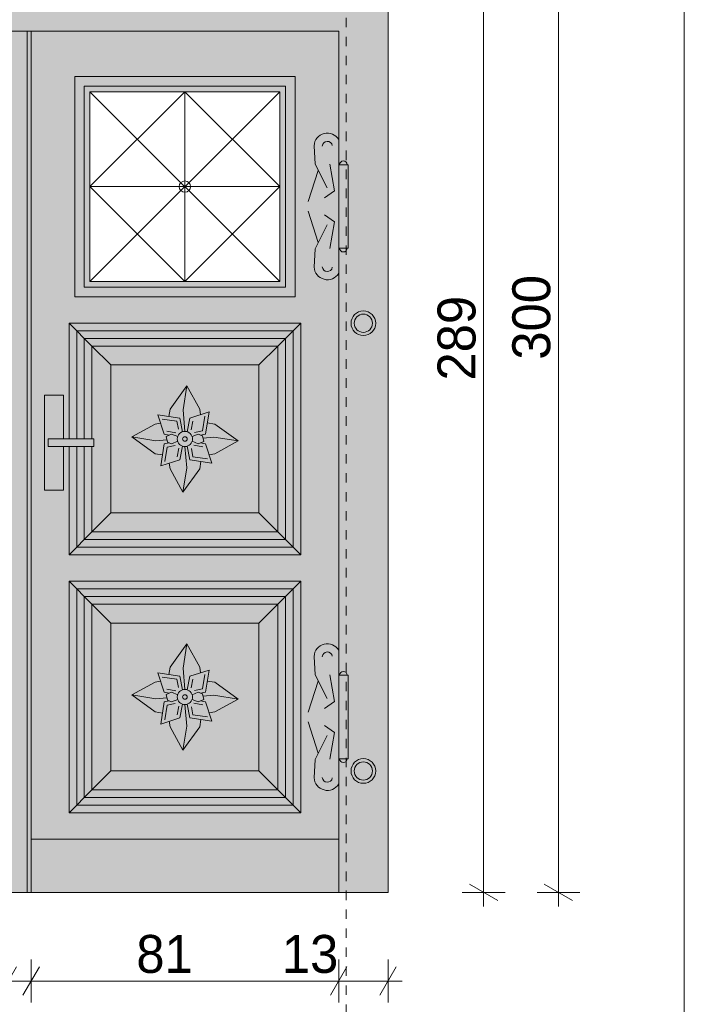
# Model space of a CAD drawing. Extents: x -11111 to 69739, y 5521 to 20371.
# Tile 14 of 19: x 56434 to 58184, y 15633 to 18228. Entities that reach past the tile are written whole.
import ezdxf

# ---------------------------------------------------------------- set-up
doc = ezdxf.new("R2010")
doc.units = 0
doc.header["$MEASUREMENT"] = 0
doc.linetypes.add('Hidden Line', pattern=[50, 25, -25])
for name, color, linetype, lineweight in [('Arch okna_Nr_Pióra__1', 7, 'Continuous', 25), ('Arch opisy_Nr_Pióra__21', 7, 'Continuous', 13), ('Arch wymiary_Nr_Pióra__5', 7, 'Continuous', 13), ('INWENT. DRZWI_Nr_Pióra__21', 7, 'Continuous', 13), ('Istniejące schody_Nr_Pióra__21', 7, 'Continuous', 13)]:
    doc.layers.add(name, color=color, linetype=linetype, lineweight=lineweight)
for name, color, linetype, lineweight, true_color in [('Arch okna_Nr_Pióra__14', 7, 'Continuous', 18, 0xbd8b17), ('INWENT. DRZWI_Nr_Pióra__2', 7, 'Continuous', 13, 0x7f7f7f), ('INWENT.ŚCIANY_Nr_Pióra__3', 7, 'Continuous', 18, 0xff6600)]:
    doc.layers.add(name, color=color, linetype=linetype, lineweight=lineweight, true_color=true_color)
doc.layers.add('Arch wymiary', color=7, linetype='Continuous')
doc.styles.add('GENERATED_STYLE_1', font='txt')
doc.dimstyles.new('GENERATED_STYLE__1', dxfattribs={"dimtxt": 100, "dimasz": 57, "dimexe": 0.18, "dimexo": 0, "dimgap": 0.09, "dimtad": 1, "dimdec": 0, "dimlfac": 0.1, "dimzin": 0, "dimdsep": 46, "dimtxsty": 'GENERATED_STYLE_1', "dimblk": 'ARROWHEAD_2', "dimblk1": 'ARROWHEAD_2', "dimblk2": 'ARROWHEAD_2', "dimcen": 0.09, "dimclrd": 7, "dimclre": 7, "dimclrt": 7, "dimadec": 0, "dimazin": 0, "dimtfac": 1, "dimtdec": 4, "dimtmove": 0, "dimatfit": 3, "dimfxl": 0, "dimtolj": 1, "dimtzin": 0, "dimarcsym": 0})
doc.dimstyles.new('GENERATED_STYLE__2', dxfattribs={"dimtxt": 100, "dimasz": 57, "dimexe": 0.18, "dimexo": 0, "dimgap": 0.09, "dimtad": 1, "dimtih": 1, "dimtoh": 1, "dimdec": 0, "dimlfac": 0.1, "dimzin": 0, "dimdsep": 46, "dimtxsty": 'GENERATED_STYLE_1', "dimblk": 'ARROWHEAD_2', "dimblk1": 'ARROWHEAD_2', "dimblk2": 'ARROWHEAD_2', "dimcen": 0.09, "dimclrd": 7, "dimclre": 7, "dimclrt": 7, "dimadec": 0, "dimazin": 0, "dimtfac": 1, "dimtdec": 4, "dimtmove": 0, "dimatfit": 3, "dimfxl": 0, "dimtolj": 1, "dimtzin": 0, "dimarcsym": 0})

# ---------------------------------------------------------------- blocks, each defined once
blk = doc.blocks.new('*D167')
at = {"layer": 'Arch wymiary_Nr_Pióra__5', "linetype": 'Continuous'}
for p, q in [((55573.5, 15214.2), (55573.5, 15326.7)), ((57293.5, 15214.2), (57293.5, 15326.7)), ((55595.2, 15307.9), (55551.9, 15232.9)), ((57271.9, 15232.9), (57315.2, 15307.9)), ((55536.8, 15270.4), (55573.5, 15270.4)), ((55573.5, 15270.4), (57293.5, 15270.4)), ((57293.5, 15270.4), (57330.2, 15270.4))]:
    blk.add_line(p, q, dxfattribs=at)
at = {"layer": 'Arch wymiary_Nr_Pióra__5', "insert": (56337.5, 15290.4), "char_height": 100, "attachment_point": 7, "style": 'GENERATED_STYLE_1'}
blk.add_mtext('{172}', dxfattribs=at)
blk = doc.blocks.new('ARROWHEAD_2')
at = {"color": 0, "linetype": 'Continuous', "lineweight": 0}
for p, q in [((-0.378, -0.655), (0.378, 0.655)), ((0, 0), (-1, 0))]:
    blk.add_line(p, q, dxfattribs=at)
blk = doc.blocks.new('*D169')
at = {"layer": 'Arch wymiary_Nr_Pióra__5', "linetype": 'Continuous'}
for p, q in [((57692.6, 18796), (57617.6, 18839.3)), ((57655.1, 18817.7), (57655.1, 18854.3)), ((57711.4, 18817.7), (57598.9, 18817.7)), ((57655.1, 15927.7), (57655.1, 18817.7)), ((57617.6, 15949.3), (57692.6, 15906)), ((57711.4, 15927.7), (57598.9, 15927.7)), ((57655.1, 15891), (57655.1, 15927.7))]:
    blk.add_line(p, q, dxfattribs=at)
at = {"layer": 'Arch wymiary_Nr_Pióra__5', "insert": (57635.1, 17276.7), "char_height": 100, "attachment_point": 7, "rotation": 90, "style": 'GENERATED_STYLE_1'}
blk.add_mtext('{289}', dxfattribs=at)
blk = doc.blocks.new('*D170')
at = {"layer": 'Arch wymiary_Nr_Pióra__5', "linetype": 'Continuous'}
for p, q in [((57889.5, 18906), (57814.5, 18949.3)), ((57852, 18927.7), (57852, 18964.3)), ((57908.3, 18927.7), (57795.8, 18927.7)), ((57852, 15927.7), (57852, 18927.7)), ((57814.5, 15949.3), (57889.5, 15906)), ((57908.3, 15927.7), (57795.8, 15927.7)), ((57852, 15891), (57852, 15927.7))]:
    blk.add_line(p, q, dxfattribs=at)
at = {"layer": 'Arch wymiary_Nr_Pióra__5', "insert": (57832, 17331.7), "char_height": 100, "attachment_point": 7, "rotation": 90, "style": 'GENERATED_STYLE_1'}
blk.add_mtext('{300}', dxfattribs=at)
blk = doc.blocks.new('*D174')
at = {"layer": 'Arch wymiary_Nr_Pióra__5', "linetype": 'Continuous'}
for p, q in [((55485.2, 15731.7), (55441.9, 15656.7)), ((55463.5, 15638), (55463.5, 15750.5)), ((55615.2, 15731.7), (55571.9, 15656.7)), ((55593.5, 15638), (55593.5, 15750.5)), ((55426.8, 15694.2), (55463.5, 15694.2)), ((55463.5, 15694.2), (55593.5, 15694.2))]:
    blk.add_line(p, q, dxfattribs=at)
at = {"layer": 'Arch wymiary_Nr_Pióra__5', "char_height": 100, "attachment_point": 7, "style": 'GENERATED_STYLE_1'}
for s, insert in [('{13}', (55313.8, 15714.2)), ('{81}', (55902.5, 15714.2)), ('{6}', (56317.8, 15714.2)), ('{81}', (56740.5, 15714.2)), ('{13}', (57123.8, 15714.2))]:
    blk.add_mtext(s, dxfattribs=dict(at, insert=insert))
blk = doc.blocks.new('*D175')
at = {"layer": 'Arch wymiary_Nr_Pióra__5', "linetype": 'Continuous'}
for p, q in [((55615.2, 15731.7), (55571.9, 15656.7)), ((55593.5, 15638), (55593.5, 15750.5)), ((56425.2, 15731.7), (56381.9, 15656.7)), ((56403.5, 15638), (56403.5, 15750.5)), ((55593.5, 15694.2), (56403.5, 15694.2))]:
    blk.add_line(p, q, dxfattribs=at)
at = {"layer": 'Arch wymiary_Nr_Pióra__5', "char_height": 100, "attachment_point": 7, "style": 'GENERATED_STYLE_1'}
for s, insert in [('{13}', (55313.8, 15714.2)), ('{81}', (55902.5, 15714.2)), ('{6}', (56317.8, 15714.2)), ('{81}', (56740.5, 15714.2)), ('{13}', (57123.8, 15714.2))]:
    blk.add_mtext(s, dxfattribs=dict(at, insert=insert))
blk = doc.blocks.new('*D176')
at = {"layer": 'Arch wymiary_Nr_Pióra__5', "linetype": 'Continuous'}
for p, q in [((56425.2, 15731.7), (56381.9, 15656.7)), ((56403.5, 15638), (56403.5, 15750.5)), ((56485.2, 15731.7), (56441.9, 15656.7)), ((56463.5, 15638), (56463.5, 15750.5)), ((56403.5, 15694.2), (56463.5, 15694.2))]:
    blk.add_line(p, q, dxfattribs=at)
at = {"layer": 'Arch wymiary_Nr_Pióra__5', "char_height": 100, "attachment_point": 7, "style": 'GENERATED_STYLE_1'}
for s, insert in [('{13}', (55313.8, 15714.2)), ('{81}', (55902.5, 15714.2)), ('{6}', (56317.8, 15714.2)), ('{81}', (56740.5, 15714.2)), ('{13}', (57123.8, 15714.2))]:
    blk.add_mtext(s, dxfattribs=dict(at, insert=insert))
blk = doc.blocks.new('*D177')
at = {"layer": 'Arch wymiary_Nr_Pióra__5', "linetype": 'Continuous'}
for p, q in [((56485.2, 15731.7), (56441.9, 15656.7)), ((56463.5, 15638), (56463.5, 15750.5)), ((57295.2, 15731.7), (57251.9, 15656.7)), ((57273.5, 15638), (57273.5, 15750.5)), ((56463.5, 15694.2), (57273.5, 15694.2))]:
    blk.add_line(p, q, dxfattribs=at)
at = {"layer": 'Arch wymiary_Nr_Pióra__5', "char_height": 100, "attachment_point": 7, "style": 'GENERATED_STYLE_1'}
for s, insert in [('{13}', (55313.8, 15714.2)), ('{81}', (55902.5, 15714.2)), ('{6}', (56317.8, 15714.2)), ('{81}', (56740.5, 15714.2)), ('{13}', (57123.8, 15714.2))]:
    blk.add_mtext(s, dxfattribs=dict(at, insert=insert))
blk = doc.blocks.new('*D178')
at = {"layer": 'Arch wymiary_Nr_Pióra__5', "linetype": 'Continuous'}
for p, q in [((57295.2, 15731.7), (57251.9, 15656.7)), ((57273.5, 15638), (57273.5, 15750.5)), ((57381.9, 15656.7), (57425.2, 15731.7)), ((57403.5, 15638), (57403.5, 15750.5)), ((57273.5, 15694.2), (57403.5, 15694.2)), ((57403.5, 15694.2), (57440.2, 15694.2))]:
    blk.add_line(p, q, dxfattribs=at)
at = {"layer": 'Arch wymiary_Nr_Pióra__5', "char_height": 100, "attachment_point": 7, "style": 'GENERATED_STYLE_1'}
for s, insert in [('{13}', (55313.8, 15714.2)), ('{81}', (55902.5, 15714.2)), ('{6}', (56317.8, 15714.2)), ('{81}', (56740.5, 15714.2)), ('{13}', (57123.8, 15714.2))]:
    blk.add_mtext(s, dxfattribs=dict(at, insert=insert))

msp = doc.modelspace()

# ---------------------------------------------------------------- hatches: boundary and pattern name
at = {"layer": 'Arch okna_Nr_Pióra__1', "linetype": 'Continuous'}
for points in [[(56548.5, 17237.7), (56498.5, 17237.7), (56498.5, 16987.7), (56548.5, 16987.7), (56548.5, 17102.7), (56508.5, 17102.7), (56508.5, 17122.7), (56548.5, 17122.7)], [(56548.5, 17102.7), (56628.5, 17102.7), (56628.5, 17122.7), (56548.5, 17122.7), (56508.5, 17122.7), (56508.5, 17102.7)]]:
    msp.add_hatch(color=256, dxfattribs=at).paths.add_polyline_path(points, flags=0)
at = {"layer": 'Arch okna_Nr_Pióra__14', "linetype": 'Continuous', "lineweight": 0, "true_color": 0x8d6811}
h = msp.add_hatch(color=44, dxfattribs=at)
h.paths.add_polyline_path([(55463.5, 18927.7), (57403.5, 18927.7), (57403.5, 15927.7), (55463.5, 15927.7)], flags=0)
h.paths.add_polyline_path([(55653.5, 18752.7), (55891.8, 18752.7), (55891.8, 18317.7), (55653.5, 18317.7)], flags=0)
h.paths.add_polyline_path([(55917.8, 18752.7), (56156.2, 18752.7), (56156.2, 18317.7), (55917.8, 18317.7)], flags=0)
h.paths.add_polyline_path([(56182.2, 18752.7), (56420.5, 18752.7), (56420.5, 18317.7), (56182.2, 18317.7)], flags=0)
h.paths.add_polyline_path([(56446.5, 18752.7), (56684.8, 18752.7), (56684.8, 18317.7), (56446.5, 18317.7)], flags=0)
h.paths.add_polyline_path([(56710.8, 18752.7), (56949.2, 18752.7), (56949.2, 18317.7), (56710.8, 18317.7)], flags=0)
h.paths.add_polyline_path([(56975.2, 18752.7), (57213.5, 18752.7), (57213.5, 18317.7), (56975.2, 18317.7)], flags=0)
h.paths.add_polyline_path([(55748.5, 17537.7), (55748.5, 18037.7), (56248.5, 18037.7), (56248.5, 17537.7)], flags=0)
h.paths.add_polyline_path([(56618.5, 17537.7), (56618.5, 18037.7), (57118.5, 18037.7), (57118.5, 17537.7)], flags=0)

# ---------------------------------------------------------------- linework, layer by layer
at = {"layer": 'Arch opisy_Nr_Pióra__21', "linetype": 'Continuous'}
msp.add_line((58183.5, 20120.6), (58183.5, 5770.6), dxfattribs=at)
at = {"layer": 'INWENT. DRZWI_Nr_Pióra__2', "linetype": 'Continuous'}
for p, q in [((56508.5, 17122.7), (56548.5, 17122.7)), ((56508.5, 17102.7), (56508.5, 17122.7)), ((56548.5, 17102.7), (56508.5, 17102.7))]:
    msp.add_line(p, q, dxfattribs=at)
at = {"layer": 'INWENT. DRZWI_Nr_Pióra__21', "linetype": 'Continuous'}
for p, q in [((57403.5, 15927.7), (57403.5, 18927.7)), ((57273.5, 18197.7), (55593.5, 18197.7)), ((56453.5, 15927.7), (56453.5, 18197.7)), ((56463.5, 15927.7), (56463.5, 18197.7)), ((57273.5, 15927.7), (57273.5, 18197.7)), ((57158.5, 18077.7), (56578.5, 18077.7)), ((56578.5, 18077.7), (56578.5, 17497.7)), ((57158.5, 18077.7), (57158.5, 17497.7)), ((56603.5, 18052.7), (56603.5, 17522.7)), ((57133.5, 18052.7), (56603.5, 18052.7)), ((57118.5, 18037.7), (56618.5, 18037.7)), ((56618.5, 18037.7), (56618.5, 17537.7)), ((56618.5, 17537.7), (57118.5, 18037.7)), ((56618.5, 18037.7), (57118.5, 17537.7)), ((56618.5, 17787.7), (56868.5, 18037.7)), ((56868.5, 18037.7), (56868.5, 17537.7)), ((56868.5, 18037.7), (57118.5, 17787.7)), ((57118.5, 18037.7), (57118.5, 17537.7)), ((57133.5, 18052.7), (57133.5, 17522.7)), ((57208.6, 17895.6), (57211.2, 17847.1)), ((57219.8, 17830.3), (57193.4, 17748.2)), ((57211.2, 17847.1), (57243.4, 17784.1)), ((57249.9, 17846.5), (57262.7, 17776.5)), ((57298.5, 17845.5), (57273.5, 17845.5)), ((57273.5, 17845.5), (57273.5, 17625.5)), ((57298.5, 17625.5), (57298.5, 17845.5)), ((56618.5, 17787.7), (57118.5, 17787.7)), ((56868.5, 17537.7), (56618.5, 17787.7)), ((57118.5, 17787.7), (56868.5, 17537.7)), ((57262.7, 17776.5), (57235.9, 17757.8)), ((57219.8, 17640.8), (57193.4, 17722.9)), ((57262.7, 17694.6), (57235.9, 17713.3)), ((57211.2, 17624), (57243.4, 17687)), ((57249.9, 17624.6), (57262.7, 17694.6)), ((57208.6, 17575.5), (57211.2, 17624)), ((57273.5, 17625.5), (57298.5, 17625.5)), ((57133.5, 17522.7), (56603.5, 17522.7)), ((57118.5, 17537.7), (56618.5, 17537.7)), ((57158.5, 17497.7), (56578.5, 17497.7)), ((57173.5, 17427.7), (56563.5, 17427.7)), ((56563.5, 17427.7), (56563.5, 17122.7)), ((56563.5, 17427.7), (56623.5, 17367.7)), ((57173.5, 17427.7), (57113.5, 17367.7)), ((57173.5, 17427.7), (57173.5, 16817.7)), ((56583.5, 17407.7), (56583.5, 17122.7)), ((57153.5, 17407.7), (56583.5, 17407.7)), ((57133.5, 17387.7), (56603.5, 17387.7)), ((56603.5, 17387.7), (56603.5, 17122.7)), ((57133.5, 17387.7), (57133.5, 16857.7)), ((57153.5, 17407.7), (57153.5, 16837.7)), ((57113.5, 17367.7), (56623.5, 17367.7)), ((56623.5, 17367.7), (56623.5, 17122.7)), ((56623.5, 17367.7), (56673.5, 17317.7)), ((57113.5, 17367.7), (57063.5, 17317.7)), ((57113.5, 17367.7), (57113.5, 16877.7)), ((56673.5, 17317.7), (56673.5, 16927.7)), ((57063.5, 17317.7), (56673.5, 17317.7)), ((57063.5, 17317.7), (57063.5, 16927.7)), ((56873.8, 17262.7), (56829.5, 17201.4)), ((56863.5, 17199.1), (56873.8, 17262.7)), ((56873.8, 17262.7), (56907.5, 17201.4)), ((56548.5, 17237.7), (56498.5, 17237.7)), ((56498.5, 17237.7), (56498.5, 16987.7)), ((56548.5, 17122.7), (56548.5, 17237.7)), ((56813.9, 17135.7), (56797.3, 17186.1)), ((56855.5, 17177.2), (56797.3, 17186.1)), ((56829.5, 17201.4), (56826.4, 17181.7)), ((56868.5, 17142.7), (56863.5, 17199.1)), ((56881.5, 17177.2), (56932, 17193.8)), ((56907.5, 17201.4), (56909.9, 17186.6)), ((56915.2, 17143.9), (56921.1, 17182.4)), ((56923.1, 17135.7), (56932, 17193.8)), ((56728.5, 17128), (56789.8, 17161.6)), ((56789.8, 17161.6), (56804.6, 17164)), ((56847.3, 17169.3), (56808.7, 17175.2)), ((56851.4, 17148.1), (56847.3, 17169.3)), ((56862.4, 17141.7), (56855.5, 17177.2)), ((56874.6, 17141.7), (56881.5, 17177.2)), ((56884.6, 17146.6), (56889.1, 17169.9)), ((56947.3, 17161.6), (56927.5, 17164.8)), ((57008.5, 17117.4), (56947.3, 17161.6)), ((56728.5, 17128), (56789.8, 17083.7)), ((56792.1, 17117.6), (56728.5, 17128)), ((56827.4, 17133.1), (56813.9, 17135.7)), ((56833.4, 17135.7), (56819, 17129.4)), ((56822.6, 17114.4), (56819, 17129.4)), ((56844.6, 17138.7), (56821.3, 17143.2)), ((56849.5, 17128.8), (56833.4, 17135.7)), ((56887.5, 17128.8), (56903.6, 17135.7)), ((56894, 17139.8), (56915.2, 17143.9)), ((56903.6, 17135.7), (56914.4, 17130.9)), ((56909.6, 17133.1), (56923.1, 17135.7)), ((56914.4, 17130.9), (56918, 17115.9)), ((56915.8, 17125.1), (56944.9, 17127.7)), ((56944.9, 17127.7), (57008.5, 17117.4)), ((56548.5, 17122.7), (56628.5, 17122.7)), ((56548.5, 16987.7), (56548.5, 17102.7)), ((56628.5, 17102.7), (56548.5, 17102.7)), ((56563.5, 17102.7), (56563.5, 16817.7)), ((56583.5, 17102.7), (56583.5, 16837.7)), ((56603.5, 17102.7), (56603.5, 16857.7)), ((56623.5, 17102.7), (56623.5, 16877.7)), ((56628.5, 17122.7), (56628.5, 17102.7)), ((56821.2, 17120.2), (56792.1, 17117.6)), ((56813.9, 17109.6), (56805, 17051.5)), ((56827.4, 17112.2), (56813.9, 17109.6)), ((56821.8, 17101.4), (56815.9, 17062.9)), ((56843, 17105.5), (56821.8, 17101.4)), ((56833.4, 17109.6), (56822.6, 17114.4)), ((56849.5, 17116.5), (56833.4, 17109.6)), ((56862.4, 17103.6), (56855.5, 17068.1)), ((56868.5, 17102.7), (56873.5, 17046.2)), ((56874.6, 17103.6), (56881.5, 17068.1)), ((56887.5, 17116.5), (56903.6, 17109.6)), ((56892.4, 17106.6), (56915.7, 17102.1)), ((56903.6, 17109.6), (56918, 17115.9)), ((56909.6, 17112.2), (56923.1, 17109.6)), ((56923.1, 17109.6), (56939.7, 17059.2)), ((57008.5, 17117.4), (56947.3, 17083.7)), ((56789.8, 17083.7), (56809.5, 17080.5)), ((56852.5, 17098.7), (56847.9, 17075.4)), ((56885.6, 17097.2), (56889.8, 17076)), ((56889.8, 17076), (56928.3, 17070.1)), ((56947.3, 17083.7), (56932.4, 17081.3)), ((56855.5, 17068.1), (56805, 17051.5)), ((56829.5, 17043.9), (56827.2, 17058.8)), ((56881.5, 17068.1), (56939.7, 17059.2)), ((56907.5, 17043.9), (56910.6, 17063.6)), ((56863.2, 16982.7), (56829.5, 17043.9)), ((56873.5, 17046.2), (56863.2, 16982.7)), ((56863.2, 16982.7), (56907.5, 17043.9)), ((56498.5, 16987.7), (56548.5, 16987.7)), ((56623.5, 16877.7), (56673.5, 16927.7)), ((57063.5, 16927.7), (56673.5, 16927.7)), ((57113.5, 16877.7), (57063.5, 16927.7)), ((56563.5, 16817.7), (56623.5, 16877.7)), ((57113.5, 16877.7), (56623.5, 16877.7)), ((57173.5, 16817.7), (57113.5, 16877.7)), ((57133.5, 16857.7), (56603.5, 16857.7)), ((57173.5, 16817.7), (56563.5, 16817.7)), ((57153.5, 16837.7), (56583.5, 16837.7)), ((57173.5, 16747.7), (56563.5, 16747.7)), ((56563.5, 16747.7), (56563.5, 16137.7)), ((56563.5, 16747.7), (56623.5, 16687.7)), ((57173.5, 16747.7), (57113.5, 16687.7)), ((57173.5, 16747.7), (57173.5, 16137.7)), ((56583.5, 16727.7), (56583.5, 16157.7)), ((57153.5, 16727.7), (56583.5, 16727.7)), ((57153.5, 16727.7), (57153.5, 16157.7)), ((57133.5, 16707.7), (56603.5, 16707.7)), ((56603.5, 16707.7), (56603.5, 16177.7)), ((57113.5, 16687.7), (56623.5, 16687.7)), ((56623.5, 16687.7), (56623.5, 16197.7)), ((56623.5, 16687.7), (56673.5, 16637.7)), ((57113.5, 16687.7), (57063.5, 16637.7)), ((57113.5, 16687.7), (57113.5, 16197.7)), ((57133.5, 16707.7), (57133.5, 16177.7)), ((56673.5, 16637.7), (56673.5, 16247.7)), ((57063.5, 16637.7), (56673.5, 16637.7)), ((57063.5, 16637.7), (57063.5, 16247.7)), ((56873.8, 16582.7), (56829.5, 16521.4)), ((56863.5, 16519.1), (56873.8, 16582.7)), ((56873.8, 16582.7), (56907.5, 16521.4)), ((57208.6, 16549.8), (57211.2, 16501.3)), ((56813.9, 16455.7), (56797.3, 16506.1)), ((56855.5, 16497.2), (56797.3, 16506.1)), ((56829.5, 16521.4), (56826.4, 16501.7)), ((56868.5, 16462.7), (56863.5, 16519.1)), ((56881.5, 16497.2), (56932, 16513.8)), ((56907.5, 16521.4), (56909.9, 16506.6)), ((56923.1, 16455.7), (56932, 16513.8)), ((56728.5, 16448), (56789.8, 16481.6)), ((56789.8, 16481.6), (56804.6, 16484)), ((56847.3, 16489.3), (56808.7, 16495.2)), ((56851.4, 16468.1), (56847.3, 16489.3)), ((56862.4, 16461.7), (56855.5, 16497.2)), ((56874.6, 16461.7), (56881.5, 16497.2)), ((56884.6, 16466.6), (56889.1, 16489.9)), ((56915.2, 16463.9), (56921.1, 16502.4)), ((56947.3, 16481.6), (56927.5, 16484.8)), ((57008.5, 16437.4), (56947.3, 16481.6)), ((57219.8, 16484.5), (57193.4, 16402.4)), ((57211.2, 16501.3), (57243.4, 16438.3)), ((57249.9, 16500.7), (57262.7, 16430.7)), ((57273.5, 16499.8), (57298.5, 16499.8)), ((57273.5, 16279.8), (57273.5, 16499.8)), ((57298.5, 16499.8), (57298.5, 16279.8)), ((56827.4, 16453.1), (56813.9, 16455.7)), ((56833.4, 16455.7), (56819, 16449.4)), ((56844.6, 16458.7), (56821.3, 16463.2)), ((56849.5, 16448.8), (56833.4, 16455.7)), ((56887.5, 16448.8), (56903.6, 16455.7)), ((56894, 16459.8), (56915.2, 16463.9)), ((56903.6, 16455.7), (56914.4, 16450.9)), ((56909.6, 16453.1), (56923.1, 16455.7)), ((56728.5, 16448), (56789.8, 16403.7)), ((56792.1, 16437.6), (56728.5, 16448)), ((56821.2, 16440.2), (56792.1, 16437.6)), ((56813.9, 16429.6), (56805, 16371.5)), ((56827.4, 16432.2), (56813.9, 16429.6)), ((56822.6, 16434.4), (56819, 16449.4)), ((56843, 16425.5), (56821.8, 16421.4)), ((56833.4, 16429.6), (56822.6, 16434.4)), ((56849.5, 16436.5), (56833.4, 16429.6)), ((56887.5, 16436.5), (56903.6, 16429.6)), ((56892.4, 16426.6), (56915.7, 16422.1)), ((56903.6, 16429.6), (56918, 16435.9)), ((56909.6, 16432.2), (56923.1, 16429.6)), ((56914.4, 16450.9), (56918, 16435.9)), ((56915.8, 16445.1), (56944.9, 16447.7)), ((56923.1, 16429.6), (56939.7, 16379.2)), ((56944.9, 16447.7), (57008.5, 16437.4)), ((57008.5, 16437.4), (56947.3, 16403.7)), ((57262.7, 16430.7), (57235.9, 16412)), ((56789.8, 16403.7), (56809.5, 16400.5)), ((56821.8, 16421.4), (56815.9, 16382.9)), ((56852.5, 16418.7), (56847.9, 16395.4)), ((56862.4, 16423.6), (56855.5, 16388.1)), ((56868.5, 16422.7), (56873.5, 16366.2)), ((56874.6, 16423.6), (56881.5, 16388.1)), ((56885.6, 16417.2), (56889.8, 16396)), ((56947.3, 16403.7), (56932.4, 16401.3)), ((56855.5, 16388.1), (56805, 16371.5)), ((56829.5, 16363.9), (56827.2, 16378.8)), ((56881.5, 16388.1), (56939.7, 16379.2)), ((56889.8, 16396), (56928.3, 16390.1)), ((56907.5, 16363.9), (56910.6, 16383.6)), ((57219.8, 16295), (57193.4, 16377.1)), ((56863.2, 16302.7), (56829.5, 16363.9)), ((56873.5, 16366.2), (56863.2, 16302.7)), ((56863.2, 16302.7), (56907.5, 16363.9)), ((57262.7, 16348.9), (57235.9, 16367.5)), ((57249.9, 16278.8), (57262.7, 16348.9)), ((57211.2, 16278.2), (57243.4, 16341.2)), ((57208.6, 16229.7), (57211.2, 16278.2)), ((57298.5, 16279.8), (57273.5, 16279.8)), ((56623.5, 16197.7), (56673.5, 16247.7)), ((57063.5, 16247.7), (56673.5, 16247.7)), ((57113.5, 16197.7), (57063.5, 16247.7)), ((56563.5, 16137.7), (56623.5, 16197.7)), ((57113.5, 16197.7), (56623.5, 16197.7)), ((57173.5, 16137.7), (57113.5, 16197.7)), ((57133.5, 16177.7), (56603.5, 16177.7)), ((57153.5, 16157.7), (56583.5, 16157.7)), ((57173.5, 16137.7), (56563.5, 16137.7)), ((57273.5, 16067.7), (56463.5, 16067.7))]:
    msp.add_line(p, q, dxfattribs=at)
for centre, radius in [((56868.5, 17787.7), 15), ((57338.5, 17427.7), 32.5), ((57338.5, 17427.7), 24), ((56868.5, 17122.7), 20), ((56868.5, 17122.7), 6), ((56868.5, 16442.7), 20), ((56868.5, 16442.7), 6), ((57338.5, 16247.7), 32.5), ((57338.5, 16247.7), 24)]:
    msp.add_circle(centre, radius, dxfattribs=at)
for centre, radius, start, end in [((57243.5, 17893.7), 35, 31.1281, 176.8633), ((57243.5, 17893.7), 13.4, 9.7111, 176.1404), ((57286, 17845.5), 10, 0, 180), ((57286, 17625.5), 10, 180, 0), ((57243.5, 17577.4), 35, 183.1367, 328.8719), ((57243.5, 17577.4), 13.4, 183.8596, 350.2889), ((57243.5, 16547.9), 35, 31.1281, 176.8633), ((57243.5, 16547.9), 13.4, 9.7111, 176.1404), ((57286, 16499.8), 10, 0, 180), ((57286, 16279.8), 10, 180, 0), ((57243.5, 16231.6), 35, 183.1367, 328.8719), ((57243.5, 16231.6), 13.4, 183.8596, 350.2889)]:
    msp.add_arc(centre, radius, start, end, dxfattribs=at)
at = {"layer": 'INWENT.ŚCIANY_Nr_Pióra__3', "linetype": 'Hidden Line'}
msp.add_line((57293.5, 15507.7), (57293.5, 18817.7), dxfattribs=at)
at = {"layer": 'Istniejące schody_Nr_Pióra__21', "linetype": 'Continuous'}
msp.add_line((57403.5, 15927.7), (55463.5, 15927.7), dxfattribs=at)

# ---------------------------------------------------------------- dimensions: what is measured, and where the dimension line sits
at = {"layer": 'Arch wymiary', "linetype": 'Continuous'}
for base, p1, p2, picture, middle in [((57852, 15927.7), (57403.5, 15927.7), (57403.5, 18927.7), '*D170', (57782, 17445.5)), ((57655.1, 15927.7), (57273.5, 15927.7), (57293.5, 18817.7), '*D169', (57585.1, 17390.5))]:
    dim = msp.add_linear_dim(base=base, p1=p1, p2=p2, angle=90, dimstyle='GENERATED_STYLE__1', dxfattribs=at)
    dim.commit()
    dim.dimension.update_dxf_attribs({"geometry": picture, "text_midpoint": middle})
for base, p1, p2, picture, middle in [((55463.5, 15694.2), (55463.5, 15927.7), (55593.5, 15927.7), '*D174', (55389.7, 15764.2)), ((55463.5, 15694.2), (55593.5, 15927.7), (56403.5, 15927.7), '*D175', (55978.4, 15764.2)), ((55463.5, 15694.2), (56403.5, 15927.7), (56463.5, 15927.7), '*D176', (56355.8, 15764.2)), ((55463.5, 15694.2), (56463.5, 15927.7), (57273.5, 15927.7), '*D177', (56816.4, 15764.2)), ((55463.5, 15694.2), (57273.5, 15927.7), (57403.5, 15927.7), '*D178', (57199.7, 15764.2)), ((55573.5, 15270.4), (55573.5, 15745.1), (57293.5, 15750.9), '*D167', (56451.3, 15340.4))]:
    dim = msp.add_linear_dim(base=base, p1=p1, p2=p2, dimstyle='GENERATED_STYLE__2', dxfattribs=at)
    dim.commit()
    dim.dimension.update_dxf_attribs({"geometry": picture, "text_midpoint": middle})

doc.saveas('drawing.dxf')
